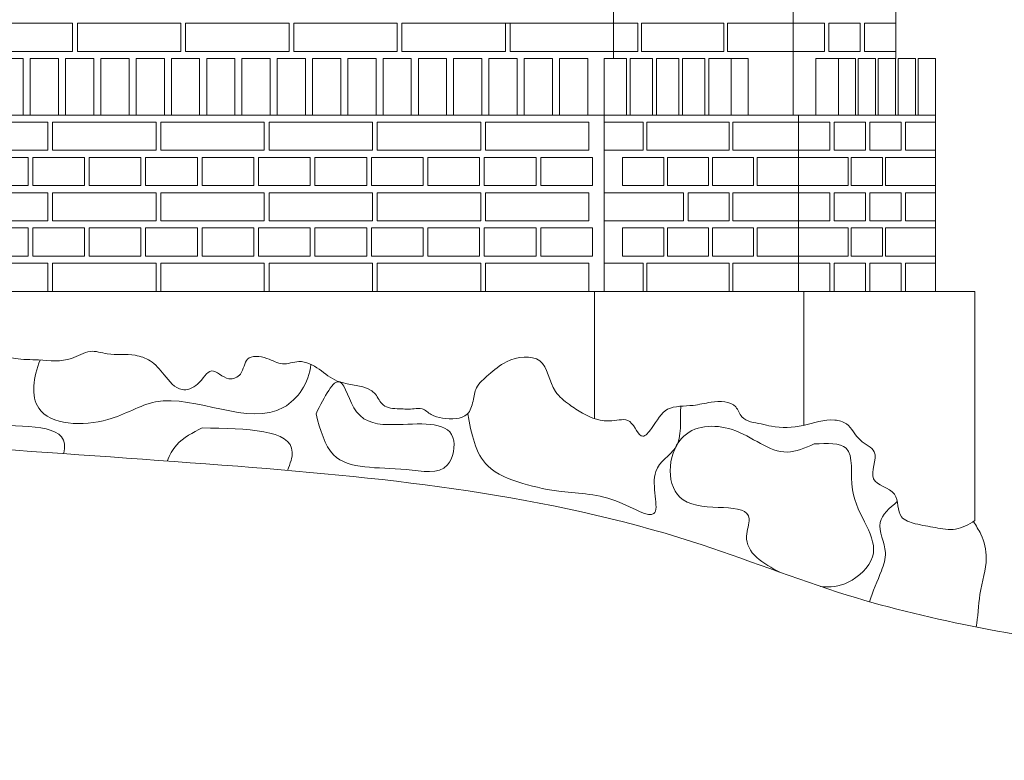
# Model space of a CAD drawing. Header units: millimetres. Extents: x -37887 to 94344, y -69777 to 116976.
# Tile 187 of 205: x 33729 to 35822, y 107254 to 108828. Entities that reach past the tile are written whole.
import ezdxf

# ---------------------------------------------------------------- set-up
doc = ezdxf.new("R2010")
doc.units = ezdxf.units.MM
doc.layers.add('02_odbudowa', color=7, linetype='Continuous', lineweight=30)
doc.layers.add('inwentarka dominiki', color=1, linetype='Continuous', lineweight=13)

# ---------------------------------------------------------------- blocks, each defined once
blk = doc.blocks.new('A$C548F19F9')
at = {"layer": 'inwentarka dominiki'}
for p, q in [((36064.3, 1591.6), (36064.3, 5921.6)), ((36445.8, 1471.6), (36445.8, 4141.6)), ((36664.2, 2959.1), (36664.2, 1591.6)), ((35834.3, 1666.6), (35844.3, 1666.6)), ((36044, 1591.6), (36044, 1096.6)), ((36314.2, 1591.6), (36350.7, 1591.6)), ((36350.7, 1591.6), (36350.7, 1471.6)), ((36542.1, 1591.6), (36494.4, 1591.6)), ((36494.4, 1591.6), (36494.4, 1471.6)), ((31160.2, 1471.6), (36748.3, 1471.6)), ((36350.7, 1471.6), (36314.2, 1471.6)), ((36457.1, 1471.6), (36457.1, 1096.6)), ((36748.3, 1471.6), (36748.3, 1096.6)), ((31076.1, 1096.6), (36832.4, 1096.6)), ((36023.7, 1096.6), (36023.7, 826.7)), ((36468.4, 1096.6), (36468.4, 812.3)), ((36832.4, 1096.6), (36832.4, 609.8))]:
    blk.add_line(p, q, dxfattribs=at)
for points in [[(34914.3, 1666.6), (34914.3, 1606.6), (34694.3, 1606.6), (34694.3, 1666.6), (34914.3, 1666.6)], [(35144.3, 1666.6), (35144.3, 1606.6), (34924.3, 1606.6), (34924.3, 1666.6), (35144.3, 1666.6)], [(35374.3, 1666.6), (35374.3, 1606.6), (35154.3, 1606.6), (35154.3, 1666.6), (35374.3, 1666.6)], [(35604.3, 1666.6), (35604.3, 1606.6), (35384.3, 1606.6), (35384.3, 1666.6), (35604.3, 1666.6)], [(35834.3, 1666.6), (35834.3, 1606.6), (35614.3, 1606.6), (35614.3, 1666.6), (35834.3, 1666.6)], [(36064.3, 1666.6), (36064.3, 1606.6), (35844.3, 1606.6), (35844.3, 1666.6), (36064.3, 1666.6)], [(36115.9, 1606.6), (36115.9, 1666.6), (36064.3, 1666.6), (36064.3, 1606.6), (36115.9, 1606.6)], [(36298.8, 1606.6), (36298.8, 1666.6), (36123.9, 1666.6), (36123.9, 1606.6), (36298.8, 1606.6)], [(36445.8, 1606.6), (36445.8, 1666.6), (36306.7, 1666.6), (36306.7, 1606.6), (36445.8, 1606.6)], [(36512.6, 1666.6), (36445.8, 1666.6), (36445.8, 1606.6), (36512.6, 1606.6), (36512.6, 1666.6)], [(36588.4, 1666.6), (36521.7, 1666.6), (36521.7, 1606.6), (36588.4, 1606.6), (36588.4, 1666.6)], [(36664.2, 1666.6), (36597.5, 1666.6), (36597.5, 1606.6), (36664.2, 1606.6), (36664.2, 1666.6)], [(34749.3, 1471.6), (34749.3, 1591.6), (34809.3, 1591.6), (34809.3, 1471.6), (34749.3, 1471.6)], [(34824.3, 1471.6), (34824.3, 1591.6), (34884.3, 1591.6), (34884.3, 1471.6), (34824.3, 1471.6)], [(34899.3, 1471.6), (34899.3, 1591.6), (34959.3, 1591.6), (34959.3, 1471.6), (34899.3, 1471.6)], [(34974.3, 1471.6), (34974.3, 1591.6), (35034.3, 1591.6), (35034.3, 1471.6), (34974.3, 1471.6)], [(35049.3, 1471.6), (35049.3, 1591.6), (35109.3, 1591.6), (35109.3, 1471.6), (35049.3, 1471.6)], [(35124.3, 1471.6), (35124.3, 1591.6), (35184.3, 1591.6), (35184.3, 1471.6), (35124.3, 1471.6)], [(35199.3, 1471.6), (35199.3, 1591.6), (35259.3, 1591.6), (35259.3, 1471.6), (35199.3, 1471.6)], [(35274.3, 1471.6), (35274.3, 1591.6), (35334.3, 1591.6), (35334.3, 1471.6), (35274.3, 1471.6)], [(35349.3, 1471.6), (35349.3, 1591.6), (35409.3, 1591.6), (35409.3, 1471.6), (35349.3, 1471.6)], [(35424.3, 1471.6), (35424.3, 1591.6), (35484.3, 1591.6), (35484.3, 1471.6), (35424.3, 1471.6)], [(35499.3, 1471.6), (35499.3, 1591.6), (35559.3, 1591.6), (35559.3, 1471.6), (35499.3, 1471.6)], [(35574.3, 1471.6), (35574.3, 1591.6), (35634.3, 1591.6), (35634.3, 1471.6), (35574.3, 1471.6)], [(35649.3, 1471.6), (35649.3, 1591.6), (35709.3, 1591.6), (35709.3, 1471.6), (35649.3, 1471.6)], [(35724.3, 1471.6), (35724.3, 1591.6), (35784.3, 1591.6), (35784.3, 1471.6), (35724.3, 1471.6)], [(35799.3, 1471.6), (35799.3, 1591.6), (35859.3, 1591.6), (35859.3, 1471.6), (35799.3, 1471.6)], [(35874.3, 1471.6), (35874.3, 1591.6), (35934.3, 1591.6), (35934.3, 1471.6), (35874.3, 1471.6)], [(35949.3, 1471.6), (35949.3, 1591.6), (36009.3, 1591.6), (36009.3, 1471.6), (35949.3, 1471.6)], [(36044, 1471.6), (36044, 1591.6), (36091.7, 1591.6), (36091.7, 1471.6), (36044, 1471.6)], [(36099.6, 1471.6), (36099.6, 1591.6), (36147.3, 1591.6), (36147.3, 1471.6), (36099.6, 1471.6)], [(36155.3, 1471.6), (36155.3, 1591.6), (36203, 1591.6), (36203, 1471.6), (36155.3, 1471.6)], [(36210.9, 1471.6), (36210.9, 1591.6), (36258.6, 1591.6), (36258.6, 1471.6), (36210.9, 1471.6)], [(36266.6, 1471.6), (36266.6, 1591.6), (36314.2, 1591.6), (36314.2, 1471.6), (36266.6, 1471.6)], [(36542.1, 1471.6), (36542.1, 1591.6), (36578.5, 1591.6), (36578.5, 1471.6), (36542.1, 1471.6)], [(36584.5, 1471.6), (36584.5, 1591.6), (36620.9, 1591.6), (36620.9, 1471.6), (36584.5, 1471.6)], [(36627, 1471.6), (36627, 1591.6), (36663.4, 1591.6), (36663.4, 1471.6), (36627, 1471.6)], [(36669.5, 1471.6), (36669.5, 1591.6), (36705.9, 1591.6), (36705.9, 1471.6), (36669.5, 1471.6)], [(36711.9, 1471.6), (36711.9, 1591.6), (36748.3, 1591.6), (36748.3, 1471.6), (36711.9, 1471.6)], [(34861.8, 1456.6), (34861.8, 1396.6), (34641.8, 1396.6), (34641.8, 1456.6), (34861.8, 1456.6)], [(35091.8, 1456.6), (35091.8, 1396.6), (34871.8, 1396.6), (34871.8, 1456.6), (35091.8, 1456.6)], [(35321.8, 1456.6), (35321.8, 1396.6), (35101.8, 1396.6), (35101.8, 1456.6), (35321.8, 1456.6)], [(35551.8, 1456.6), (35551.8, 1396.6), (35331.8, 1396.6), (35331.8, 1456.6), (35551.8, 1456.6)], [(35781.8, 1456.6), (35781.8, 1396.6), (35561.8, 1396.6), (35561.8, 1456.6), (35781.8, 1456.6)], [(36011.8, 1456.6), (36011.8, 1396.6), (35791.8, 1396.6), (35791.8, 1456.6), (36011.8, 1456.6)], [(36127.2, 1396.6), (36127.2, 1456.6), (36044, 1456.6), (36044, 1396.6), (36127.2, 1396.6)], [(36310.1, 1396.6), (36310.1, 1456.6), (36135.2, 1456.6), (36135.2, 1396.6), (36310.1, 1396.6)], [(36457.1, 1396.6), (36457.1, 1456.6), (36318, 1456.6), (36318, 1396.6), (36457.1, 1396.6)], [(36523.8, 1456.6), (36457.1, 1456.6), (36457.1, 1396.6), (36523.8, 1396.6), (36523.8, 1456.6)], [(36599.7, 1456.6), (36532.9, 1456.6), (36532.9, 1396.6), (36599.7, 1396.6), (36599.7, 1456.6)], [(36675.5, 1456.6), (36608.8, 1456.6), (36608.8, 1396.6), (36675.5, 1396.6), (36675.5, 1456.6)], [(36748.3, 1456.6), (36684.6, 1456.6), (36684.6, 1396.6), (36748.3, 1396.6), (36748.3, 1456.6)], [(34819.5, 1381.6), (34819.5, 1321.6), (34709.5, 1321.6), (34709.5, 1381.6), (34819.5, 1381.6)], [(34939.5, 1381.6), (34939.5, 1321.6), (34829.5, 1321.6), (34829.5, 1381.6), (34939.5, 1381.6)], [(35059.5, 1381.6), (35059.5, 1321.6), (34949.5, 1321.6), (34949.5, 1381.6), (35059.5, 1381.6)], [(35179.5, 1381.6), (35179.5, 1321.6), (35069.5, 1321.6), (35069.5, 1381.6), (35179.5, 1381.6)], [(35299.5, 1381.6), (35299.5, 1321.6), (35189.5, 1321.6), (35189.5, 1381.6), (35299.5, 1381.6)], [(35419.5, 1381.6), (35419.5, 1321.6), (35309.5, 1321.6), (35309.5, 1381.6), (35419.5, 1381.6)], [(35539.5, 1381.6), (35539.5, 1321.6), (35429.5, 1321.6), (35429.5, 1381.6), (35539.5, 1381.6)], [(35659.5, 1381.6), (35659.5, 1321.6), (35549.5, 1321.6), (35549.5, 1381.6), (35659.5, 1381.6)], [(35779.5, 1381.6), (35779.5, 1321.6), (35669.5, 1321.6), (35669.5, 1381.6), (35779.5, 1381.6)], [(35899.5, 1381.6), (35899.5, 1321.6), (35789.5, 1321.6), (35789.5, 1381.6), (35899.5, 1381.6)], [(36019.5, 1381.6), (36019.5, 1321.6), (35909.5, 1321.6), (35909.5, 1381.6), (36019.5, 1381.6)], [(36083.5, 1321.6), (36170.9, 1321.6), (36170.9, 1381.6), (36083.5, 1381.6), (36083.5, 1321.6)], [(36178.9, 1321.6), (36266.3, 1321.6), (36266.3, 1381.6), (36178.9, 1381.6), (36178.9, 1321.6)], [(36274.3, 1321.6), (36361.7, 1321.6), (36361.7, 1381.6), (36274.3, 1381.6), (36274.3, 1321.6)], [(36369.7, 1321.6), (36457.1, 1321.6), (36457.1, 1381.6), (36369.7, 1381.6), (36369.7, 1321.6)], [(36563.3, 1321.6), (36563.3, 1381.6), (36457.1, 1381.6), (36457.1, 1321.6), (36563.3, 1321.6)], [(36636.1, 1381.6), (36569.4, 1381.6), (36569.4, 1321.6), (36636.1, 1321.6), (36636.1, 1381.6)], [(36748.3, 1321.6), (36748.3, 1381.6), (36642.2, 1381.6), (36642.2, 1321.6), (36748.3, 1321.6)], [(34861.8, 1306.6), (34861.8, 1246.6), (34641.8, 1246.6), (34641.8, 1306.6), (34861.8, 1306.6)], [(35091.8, 1306.6), (35091.8, 1246.6), (34871.8, 1246.6), (34871.8, 1306.6), (35091.8, 1306.6)], [(35321.8, 1306.6), (35321.8, 1246.6), (35101.8, 1246.6), (35101.8, 1306.6), (35321.8, 1306.6)], [(35551.8, 1306.6), (35551.8, 1246.6), (35331.8, 1246.6), (35331.8, 1306.6), (35551.8, 1306.6)], [(35781.8, 1306.6), (35781.8, 1246.6), (35561.8, 1246.6), (35561.8, 1306.6), (35781.8, 1306.6)], [(36011.8, 1306.6), (36011.8, 1246.6), (35791.8, 1246.6), (35791.8, 1306.6), (36011.8, 1306.6)], [(36212.6, 1246.6), (36212.6, 1306.6), (36044, 1306.6), (36044, 1246.6), (36212.6, 1246.6)], [(36222.6, 1246.6), (36310.1, 1246.6), (36310.1, 1306.6), (36222.6, 1306.6), (36222.6, 1246.6)], [(36457.1, 1246.6), (36457.1, 1306.6), (36318, 1306.6), (36318, 1246.6), (36457.1, 1246.6)], [(36523.8, 1306.6), (36457.1, 1306.6), (36457.1, 1246.6), (36523.8, 1246.6), (36523.8, 1306.6)], [(36599.7, 1306.6), (36532.9, 1306.6), (36532.9, 1246.6), (36599.7, 1246.6), (36599.7, 1306.6)], [(36675.5, 1306.6), (36608.8, 1306.6), (36608.8, 1246.6), (36675.5, 1246.6), (36675.5, 1306.6)], [(36748.3, 1306.6), (36684.6, 1306.6), (36684.6, 1246.6), (36748.3, 1246.6), (36748.3, 1306.6)], [(34819.5, 1231.6), (34819.5, 1171.6), (34709.5, 1171.6), (34709.5, 1231.6), (34819.5, 1231.6)], [(34939.5, 1231.6), (34939.5, 1171.6), (34829.5, 1171.6), (34829.5, 1231.6), (34939.5, 1231.6)], [(35059.5, 1231.6), (35059.5, 1171.6), (34949.5, 1171.6), (34949.5, 1231.6), (35059.5, 1231.6)], [(35179.5, 1231.6), (35179.5, 1171.6), (35069.5, 1171.6), (35069.5, 1231.6), (35179.5, 1231.6)], [(35299.5, 1231.6), (35299.5, 1171.6), (35189.5, 1171.6), (35189.5, 1231.6), (35299.5, 1231.6)], [(35419.5, 1231.6), (35419.5, 1171.6), (35309.5, 1171.6), (35309.5, 1231.6), (35419.5, 1231.6)], [(35539.5, 1231.6), (35539.5, 1171.6), (35429.5, 1171.6), (35429.5, 1231.6), (35539.5, 1231.6)], [(35659.5, 1231.6), (35659.5, 1171.6), (35549.5, 1171.6), (35549.5, 1231.6), (35659.5, 1231.6)], [(35779.5, 1231.6), (35779.5, 1171.6), (35669.5, 1171.6), (35669.5, 1231.6), (35779.5, 1231.6)], [(35899.5, 1231.6), (35899.5, 1171.6), (35789.5, 1171.6), (35789.5, 1231.6), (35899.5, 1231.6)], [(36019.5, 1231.6), (36019.5, 1171.6), (35909.5, 1171.6), (35909.5, 1231.6), (36019.5, 1231.6)], [(36083.5, 1171.6), (36170.9, 1171.6), (36170.9, 1231.6), (36083.5, 1231.6), (36083.5, 1171.6)], [(36178.9, 1171.6), (36266.3, 1171.6), (36266.3, 1231.6), (36178.9, 1231.6), (36178.9, 1171.6)], [(36274.3, 1171.6), (36361.7, 1171.6), (36361.7, 1231.6), (36274.3, 1231.6), (36274.3, 1171.6)], [(36369.7, 1171.6), (36457.1, 1171.6), (36457.1, 1231.6), (36369.7, 1231.6), (36369.7, 1171.6)], [(36563.3, 1171.6), (36563.3, 1231.6), (36457.1, 1231.6), (36457.1, 1171.6), (36563.3, 1171.6)], [(36636.1, 1231.6), (36569.4, 1231.6), (36569.4, 1171.6), (36636.1, 1171.6), (36636.1, 1231.6)], [(36748.3, 1171.6), (36748.3, 1231.6), (36642.2, 1231.6), (36642.2, 1171.6), (36748.3, 1171.6)], [(34861.8, 1156.6), (34861.8, 1096.6), (34641.8, 1096.6), (34641.8, 1156.6), (34861.8, 1156.6)], [(35091.8, 1156.6), (35091.8, 1096.6), (34871.8, 1096.6), (34871.8, 1156.6), (35091.8, 1156.6)], [(35321.8, 1156.6), (35321.8, 1096.6), (35101.8, 1096.6), (35101.8, 1156.6), (35321.8, 1156.6)], [(35551.8, 1156.6), (35551.8, 1096.6), (35331.8, 1096.6), (35331.8, 1156.6), (35551.8, 1156.6)], [(35781.8, 1156.6), (35781.8, 1096.6), (35561.8, 1096.6), (35561.8, 1156.6), (35781.8, 1156.6)], [(36011.8, 1156.6), (36011.8, 1096.6), (35791.8, 1096.6), (35791.8, 1156.6), (36011.8, 1156.6)], [(36127.2, 1096.6), (36127.2, 1156.6), (36044, 1156.6), (36044, 1096.6), (36127.2, 1096.6)], [(36310.1, 1096.6), (36310.1, 1156.6), (36135.2, 1156.6), (36135.2, 1096.6), (36310.1, 1096.6)], [(36457.1, 1096.6), (36457.1, 1156.6), (36318, 1156.6), (36318, 1096.6), (36457.1, 1096.6)], [(36523.8, 1156.6), (36457.1, 1156.6), (36457.1, 1096.6), (36523.8, 1096.6), (36523.8, 1156.6)], [(36599.7, 1156.6), (36532.9, 1156.6), (36532.9, 1096.6), (36599.7, 1096.6), (36599.7, 1156.6)], [(36675.5, 1156.6), (36608.8, 1156.6), (36608.8, 1096.6), (36675.5, 1096.6), (36675.5, 1156.6)], [(36748.3, 1156.6), (36684.6, 1156.6), (36684.6, 1096.6), (36748.3, 1096.6), (36748.3, 1156.6)]]:
    blk.add_lwpolyline(points, dxfattribs=at)
for points, knots in [([(36832.4, 609.8), (36819.1, 601.9), (36793, 586.5), (36747.5, 595.6), (36710.3, 601.1), (36664.1, 615.7), (36675.4, 677), (36595.1, 687.9), (36635.9, 758.6), (36581.6, 778.1), (36568.2, 815.7), (36519.7, 829.2), (36468.5, 808.2), (36413.8, 805.7), (36372.1, 817.7), (36336.5, 820.2), (36323.5, 864.8), (36273.9, 863.7), (36230, 851.7), (36172.9, 855.6), (36153.7, 815.6), (36120.8, 775.1), (36103.9, 832.9), (36050.1, 815.1), (36006.3, 831.8), (35968.1, 857.4), (35928.4, 887.9), (35922.6, 966.3), (35838.2, 955.5), (35802, 921.9), (35770.1, 896.2), (35766.5, 863.5), (35754, 823.9), (35708.9, 825.4), (35676.3, 832.2), (35660.1, 850), (35634.9, 846.2), (35608.5, 847.4), (35572.3, 849), (35552, 901.6), (35483.7, 893.1), (35439.9, 932.6), (35399.5, 954.4), (35359.4, 936.9), (35328.2, 957.9), (35279.2, 963.1), (35278.2, 919.5), (35240.7, 903.7), (35207.1, 943.9), (35184.7, 895.9), (35140, 880.2), (35109.6, 918.9), (35083.5, 950.6), (35038.8, 966.1), (34995.5, 959.4), (34948.8, 975.5), (34904.1, 944.8), (34848.3, 952.2), (34778.7, 951.6), (34714.4, 982.4), (34535.7, 976.7), (34371.6, 1014.7), (34234.8, 952.8), (34207.2, 962.3), (34188.1, 930.9), (34155.1, 964.3), (34134.1, 932.8), (34099.6, 904.8), (34032.4, 917.7), (33960.7, 909.5), (33876.7, 937.5), (33785.1, 953.6), (33699.8, 937.7), (33645.7, 946.7), (33609.9, 926.1), (33568.5, 972.4), (33501.7, 947.9), (33437.1, 944), (33378.1, 940.1), (33326.2, 958.2), (33277.5, 949.4), (33220.3, 971.7), (33143.2, 942.8), (33062.6, 957.7), (32991, 980.9), (32905.2, 971.7), (32803.6, 968.2), (32687.8, 979.2), (32587.9, 938.5), (32490.2, 935.2), (32409.4, 943.6), (32336.8, 953), (32263.8, 926.5), (32185.2, 955.7), (32115.3, 940.3), (32048, 957.9), (31992.4, 967.3), (31858.3, 951), (31689.6, 964.8), (31533.7, 923.3), (31468.6, 917.4), (31423.5, 914.2)], [0, 0, 0, 0, 44.93307, 87.839686, 131.402239, 164.508318, 214.421684, 269.68735, 327.238824, 365.775065, 411.256725, 437.270124, 505.705658, 573.187096, 595.13834, 638.852534, 663.949093, 717.51757, 755.928745, 810.845351, 864.533734, 888.982651, 930.907567, 968.787557, 1033.437121, 1066.743482, 1107.461358, 1180.80221, 1251.109717, 1298.430221, 1336.437666, 1365.235716, 1395.744732, 1449.095915, 1473.940504, 1497.158204, 1513.694107, 1545.732295, 1580.823156, 1608.917689, 1694.949928, 1740.431298, 1786.579885, 1821.726528, 1856.830675, 1898.285233, 1933.088599, 1959.852008, 1999.884591, 2040.886096, 2075.990243, 2125.397966, 2167.552352, 2201.096994, 2260.835747, 2297.623314, 2340.086475, 2409.753447, 2459.569392, 2548.787682, 2615.115661, 2991.608992, 3030.721123, 3042.471646, 3072.970264, 3106.078207, 3134.365079, 3163.940523, 3240.455302, 3318.577464, 3382.290043, 3501.794694, 3593.601864, 3640.300474, 3661.38112, 3706.095191, 3787.833657, 3849.861842, 3904.864522, 3962.40781, 4010.743553, 4048.345018, 4140.558927, 4241.240557, 4289.342952, 4364.664783, 4495.101237, 4597.07565, 4707.351271, 4811.212369, 4886.735507, 4952.01784, 5028.147797, 5109.236916, 5191.167906, 5235.427207, 5316.292659, 5358.218623, 5639.280451, 5818.242732, 5836.160646, 5836.160646, 5836.160646, 5836.160646]), ([(34845.3, 951), (34830.3, 915.2), (34818.3, 814.4), (34986.9, 807.4), (35130.9, 906.4), (35332.5, 780.2), (35416.7, 902), (35420.9, 941.7)], [178.890723, 178.890723, 178.890723, 178.890723, 281.813646, 430.539842, 538.834625, 811.791626, 919.548177, 919.548177, 919.548177, 919.548177]), ([(34244.6, 812), (34297.6, 835.5), (34450.5, 889.8), (34629.9, 793.7), (34903.4, 819.5), (34897, 759.8), (34895, 752.1)], [90.33961, 90.33961, 90.33961, 90.33961, 256.590581, 579.020198, 762.047037, 786.819376, 786.819376, 786.819376, 786.819376]), ([(35754.2, 837.1), (35762.1, 794.7), (35775.6, 722.8), (35871.6, 686.7), (35968.6, 665.6), (36051.6, 669.3), (36178.4, 592.8), (36129.9, 720.7), (36215.7, 763), (36204.7, 822.1), (36206.9, 852.9)], [0, 0, 0, 0, 118.91972, 201.796971, 285.601217, 412.645724, 488.532149, 578.274146, 643.807164, 732.548145, 732.548145, 732.548145, 732.548145]), ([(35189.8, 806.9), (35169.7, 796.9), (35137.9, 781), (35120, 749.3), (35115.5, 736.5)], [0, 0, 0, 0, 65.729686, 104.087935, 104.087935, 104.087935, 104.087935]), ([(35370.7, 716.6), (35377.2, 731), (35401.2, 803.4), (35284.7, 805.3), (35189.8, 806.9)], [513.914001, 513.914001, 513.914001, 513.914001, 558.814957, 757.128376, 757.128376, 757.128376, 757.128376]), ([(36490.9, 772.7), (36471.4, 764.3), (36410.7, 738.1), (36329.9, 819.1), (36181.2, 809.3), (36169.8, 600.5), (36374.9, 659.3), (36331.9, 549.2), (36382.4, 518.2), (36418.9, 499.7)], [0, 0, 0, 0, 60.144506, 186.728084, 295.969877, 426.477207, 572.342417, 609.2668, 714.864415, 714.864415, 714.864415, 714.864415]), ([(36504.4, 469.9), (36524.4, 467.6), (36567.8, 472.6), (36651.8, 553.5), (36552.8, 644.8), (36582, 777.6), (36518.5, 774.2), (36490.9, 772.7)], [799.168039, 799.168039, 799.168039, 799.168039, 860.123448, 935.004334, 1083.560316, 1173.090454, 1241.596486, 1241.596486, 1241.596486, 1241.596486]), ([(36667.3, 650.2), (36650.8, 636.6), (36615.5, 607.4), (36649.2, 548.8), (36632.7, 498.1), (36615.1, 458.8), (36608.1, 437.6)], [0, 0, 0, 0, 57.111025, 122.276438, 161.984272, 222.037598, 222.037598, 222.037598, 222.037598]), ([(36835.1, 383.8), (36839.1, 404), (36840.5, 464.9), (36862.9, 519.8), (36850, 576), (36834.8, 599.1), (36829.1, 607.9)], [541.930163, 541.930163, 541.930163, 541.930163, 601.899604, 680.736348, 732.54096, 763.896214, 763.896214, 763.896214, 763.896214])]:
    blk.add_open_spline(points, degree=3, knots=knots, dxfattribs=at)
for points in [[(30890.5, 927), (31576.3, 914.1), (32218.3, 906.8), (32536.9, 875.2), (33261.8, 875.4), (33591.1, 844.4), (33976.3, 844.4), (34187.5, 819.5), (35265.4, 725.3), (36232.2, 564.9), (36561, 451.6), (37133.1, 332.6), (38614, 100.6)], [(35431.7, 836.6), (35469.1, 749.5), (35623.2, 718.3), (35711, 728.1), (35722.7, 786.5), (35597.9, 813.8), (35517.9, 841.1), (35482.2, 904.4), (35431.7, 836.6)]]:
    blk.add_spline(points, degree=3, dxfattribs=at)

msp = doc.modelspace()

# ---------------------------------------------------------------- block references
at = {"layer": '02_odbudowa'}
msp.add_blockref('A$C548F19F9', (-1072.5, 107153.6), dxfattribs=at)

doc.saveas('drawing.dxf')
